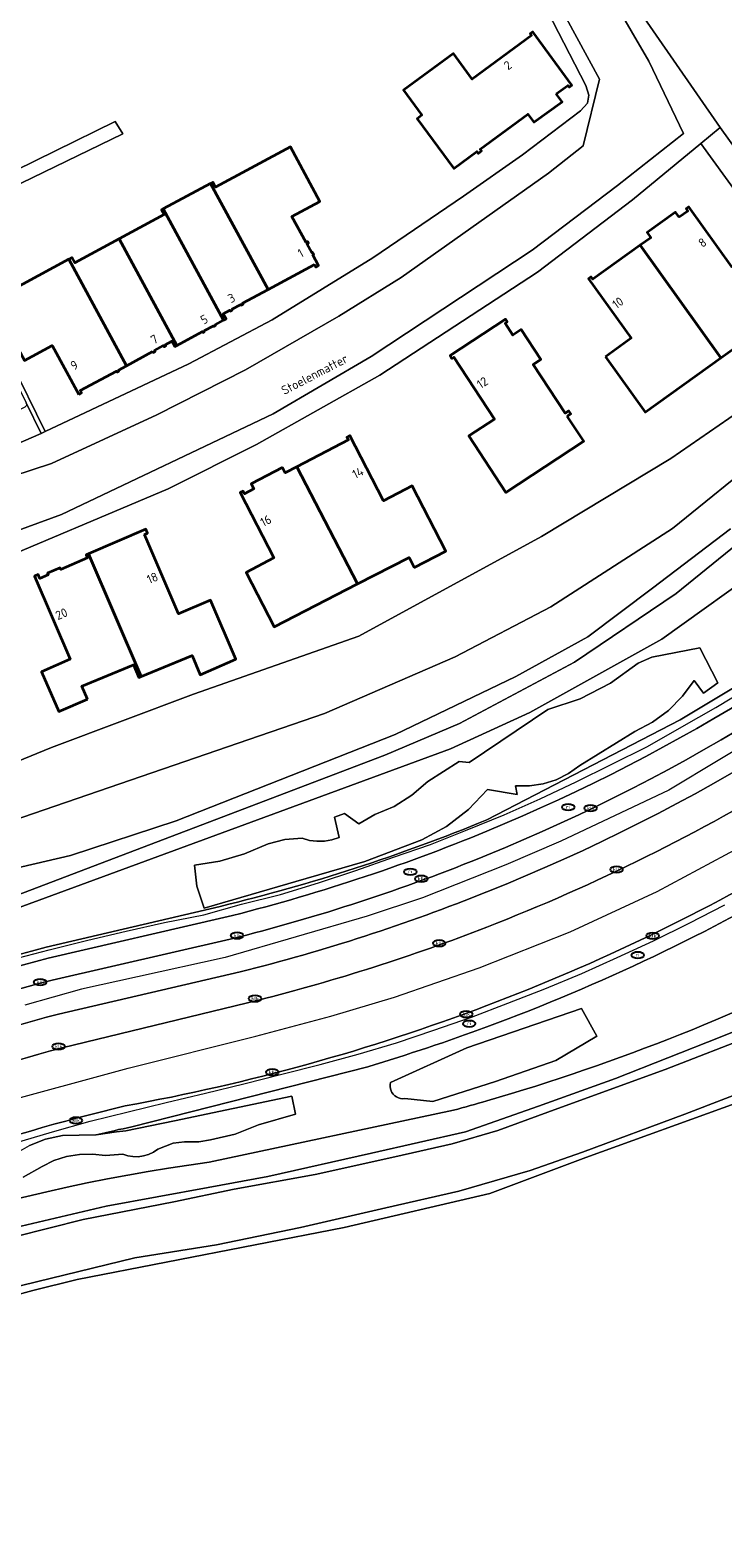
# Model space of a CAD drawing. Header units: metres. Extents: x 103671 to 105190, y 427150 to 429171.
# Tile 221 of 256: x 104454 to 104524, y 428291 to 428443. Entities that reach past the tile are written whole.
import ezdxf
from ezdxf.enums import TextEntityAlignment as Align

# ---------------------------------------------------------------- set-up
doc = ezdxf.new("R2010")
doc.units = ezdxf.units.M
for name, color, linetype, lineweight in [('B-WE-GR-BEPLANTING_CULTUUR_HEESTERS-GV', 253, 'Continuous', 18), ('B-WE-GR-BEPLANTING_CULTUUR_VASTE PLANTENVAK-GV', 253, 'Continuous', 18), ('B-WE-IE-MEUBILAIR-S', 253, 'Continuous', 25), ('B-WE-IE-TERREINAFSCHEIDING_KUNSTMATIG_HEKWERK-G', 253, 'IE-TERREINAFSCHEIDING_KUNSTMATIG-SO', 18), ('B-WE-KW-KUNSTWERK_GELUIDSWERING_SCHERM-G', 253, 'Continuous', 18), ('B-WE-OG-BEBOUWING-GV', 253, 'Continuous', 35), ('B-WE-OG-BEBOUWING-T18', 7, 'Continuous', 18), ('B-WE-OG-TERREIN_BEGROEID-GV', 253, 'Continuous', 18), ('B-WE-OG-TERREIN_ERF-GV', 253, 'Continuous', 18), ('B-WE-OG-TERREIN_OEVER-GV', 253, 'Continuous', 18), ('B-WE-OG-TERREIN_ONBEGROEID_ZAND-GV', 253, 'Continuous', 18), ('B-WE-OG-TOPOGRAFIE-T18', 7, 'Continuous', 18), ('B-WE-OG-WATER_SLOOT-GV', 253, 'Continuous', 18), ('B-WE-OG-WEG-GV', 253, 'Continuous', 18), ('B-WE-VH-GESLOTENVERHARDING_ASFALT-GV', 253, 'Continuous', 18), ('B-WE-VH-ONVERHARD_ZAND-GV', 253, 'Continuous', 18), ('B-WE-VH-OPENVERHARDING-GV', 253, 'Continuous', 18), ('B-WE-VH-OPENVERHARDING_BETONSTRAATSTEEN-GV', 253, 'Continuous', 18), ('B-WE-VH-OPENVERHARDING_TEGEL-GV', 253, 'Continuous', 18), ('B-WE-VW-MARKERING_PICTOGRAM-G', 253, 'Continuous', 18)]:
    doc.layers.add(name, color=color, linetype=linetype, lineweight=lineweight)
doc.styles.add('NLCS-ISO', font='NLCS-ISO.ttf')
doc.styles.add('NLCS-ISO-M500-T18', font='NLCS-ISO.ttf', dxfattribs={"height": 0.9})
doc.linetypes.add('IE-TERREINAFSCHEIDING_KUNSTMATIG-SO', pattern='A,4,[82,NLCS.SHX,S=0.75,R=90,X=0,Y=0],4,-2', length=10)

# ---------------------------------------------------------------- blocks, each defined once
blk = doc.blocks.new('SIE-MEUBILAIR_PUT_KOLK-SO')
blk.add_ellipse((0, 0), major_axis=(1.25, 0), ratio=0.54)
at = {"style": 'NLCS-ISO'}
blk.add_text('klk', height=0.75, dxfattribs=at).set_placement((0.03, 0), align=Align.MIDDLE_CENTER)
blk = doc.blocks.new('SIE-MEUBILAIR_PUT_RIOOLPUT-SO')
blk.add_ellipse((0, 0), major_axis=(1.25, 0), ratio=0.54)
at = {"style": 'NLCS-ISO'}
blk.add_text('ri', height=0.75, dxfattribs=at).set_placement((-0.04, 0.07), align=Align.MIDDLE_CENTER)

msp = doc.modelspace()

# ---------------------------------------------------------------- linework, layer by layer
at = {"layer": 'B-WE-GR-BEPLANTING_CULTUUR_HEESTERS-GV', "flags": 128}
for points in [[(104515.294, 428379.029), (104512.501, 428376.997), (104509.429, 428375.419), (104506.15, 428374.334), (104498.211, 428368.973), (104497.197, 428369.075), (104494.034, 428367.072), (104492.45, 428365.673), (104490.66, 428364.55), (104488.711, 428363.733), (104487.087, 428362.778), (104485.651, 428363.838), (104484.636, 428363.462), (104485.085, 428361.413), (104484.362, 428361.169), (104483.61, 428361.036), (104482.847, 428361.018), (104482.089, 428361.114), (104481.355, 428361.324), (104479.617, 428361.194), (104477.923, 428360.78), (104475.548, 428359.747), (104473.061, 428359.022), (104470.503, 428358.619), (104470.733, 428356.504), (104471.461, 428354.275), (104481.751, 428357.264), (104487.677, 428358.991), (104493.453, 428361.17), (104495.918, 428362.516), (104498.146, 428364.225), (104500.086, 428366.255), (104503.081, 428365.759), (104502.91, 428366.625), (104504.304, 428366.614), (104505.683, 428366.82), (104507.013, 428367.237), (104508.262, 428367.857), (104509.4, 428368.663), (104514.963, 428372.126), (104516.731, 428373.06), (104518.338, 428374.25), (104519.749, 428375.667), (104520.93, 428377.28), (104521.87, 428375.972), (104523.329, 428377.028), (104521.512, 428380.573), (104516.652, 428379.605)], [(104509.556, 428344.146), (104497.986, 428340.145), (104490.292, 428336.666), (104490.249, 428336.456), (104490.242, 428336.242), (104490.27, 428336.03), (104490.334, 428335.825), (104490.43, 428335.634), (104490.556, 428335.461), (104490.71, 428335.312), (104490.886, 428335.19), (104491.08, 428335.099), (104491.286, 428335.041), (104491.499, 428335.019), (104491.713, 428335.032), (104494.542, 428334.745), (104500.892, 428336.746), (104506.976, 428338.877), (104511.095, 428341.347)]]:
    msp.add_lwpolyline(points, close=True, dxfattribs=at)
msp.add_lwpolyline([(104453.195, 428327.079), (104455.101, 428328.179), (104456.296, 428328.764), (104457.562, 428329.172), (104458.874, 428329.393), (104460.204, 428329.424), (104461.525, 428329.264), (104463.245, 428329.417), (104463.754, 428329.252), (104464.282, 428329.165), (104464.817, 428329.159), (104465.347, 428329.234), (104465.86, 428329.387), (104466.343, 428329.616), (104466.787, 428329.915), (104468.325, 428330.513), (104469.494, 428330.654), (104470.932, 428330.653), (104472.114, 428330.861), (104474.598, 428331.419), (104476.965, 428332.374), (104480.704, 428333.462), (104480.337, 428335.29), (104468.47, 428332.774), (104463.565, 428331.78), (104462.62, 428331.66), (104460.58, 428331.367), (104460.546, 428331.362), (104457.177, 428331.304), (104455.469, 428330.917), (104453.839, 428330.276)], dxfattribs=at)
at = {"layer": 'B-WE-GR-BEPLANTING_CULTUUR_VASTE PLANTENVAK-GV', "flags": 128}
msp.add_lwpolyline([(104453.524, 428405.055), (104453.377, 428404.89), (104450.061, 428403.279), (104449.794, 428402.999), (104449.83, 428402.608), (104450.898, 428400.429), (104455.005, 428402.223), (104453.512, 428405.312)], close=True, dxfattribs=at)
at = {"layer": 'B-WE-IE-TERREINAFSCHEIDING_KUNSTMATIG_HEKWERK-G', "flags": 128}
msp.add_lwpolyline([(104463.596, 428351.943), (104467.481, 428352.808)], dxfattribs=at)
at = {"layer": 'B-WE-KW-KUNSTWERK_GELUIDSWERING_SCHERM-G', "flags": 128}
for points in [[(104523.122, 428374.527), (104526.531, 428376.587)], [(104519.675, 428372.568), (104523.122, 428374.527)], [(104516.217, 428370.602), (104519.675, 428372.568)], [(104512.572, 428368.791), (104516.217, 428370.602)], [(104509.018, 428367.038), (104512.572, 428368.791)], [(104505.388, 428365.319), (104509.018, 428367.038)], [(104501.761, 428363.693), (104505.388, 428365.319)], [(104498.033, 428362.187), (104501.761, 428363.693)], [(104494.334, 428360.699), (104498.033, 428362.187)], [(104490.587, 428359.415), (104494.334, 428360.699)], [(104486.773, 428358.073), (104490.587, 428359.415)], [(104482.996, 428356.839), (104486.773, 428358.073)], [(104475.255, 428354.653), (104479.182, 428355.657)], [(104479.182, 428355.657), (104482.996, 428356.839)], [(104471.428, 428353.595), (104475.255, 428354.653)], [(104520.415, 428352.752), (104524.017, 428354.598)], [(104467.481, 428352.808), (104471.428, 428353.595)], [(104516.832, 428350.977), (104520.415, 428352.752)], [(104455.832, 428350.071), (104459.726, 428351.02)], [(104459.726, 428351.02), (104463.596, 428351.943)], [(104513.169, 428349.265), (104516.832, 428350.977)], [(104451.961, 428349.035), (104455.832, 428350.071)], [(104509.582, 428347.664), (104513.169, 428349.265)], [(104505.858, 428346.111), (104509.582, 428347.664)], [(104502.113, 428344.654), (104505.858, 428346.111)], [(104494.639, 428341.936), (104498.464, 428343.268)], [(104498.464, 428343.268), (104502.113, 428344.654)], [(104490.876, 428340.674), (104494.639, 428341.936)], [(104487.011, 428339.514), (104490.876, 428340.674)], [(104483.189, 428338.47), (104487.011, 428339.514)], [(104475.488, 428336.521), (104479.314, 428337.498)], [(104479.314, 428337.498), (104483.189, 428338.47)], [(104467.635, 428334.642), (104471.615, 428335.592)], [(104471.615, 428335.592), (104475.488, 428336.521)], [(104463.808, 428333.674), (104467.635, 428334.642)], [(104456.165, 428331.683), (104459.978, 428332.737)], [(104459.978, 428332.737), (104463.808, 428333.674)], [(104448.516, 428329.398), (104456.165, 428331.683)]]:
    msp.add_lwpolyline(points, dxfattribs=at)
at = {"layer": 'B-WE-OG-BEBOUWING-GV', "flags": 128}
for points in [[(104507.018, 428436.528), (104508.178, 428437.379), (104508.305, 428437.205), (104508.601, 428437.422), (104504.66, 428442.793), (104504.388, 428442.593), (104504.519, 428442.414), (104498.532, 428438.021), (104496.635, 428440.606), (104491.593, 428436.907), (104493.455, 428434.369), (104492.98, 428434.021), (104496.667, 428428.994), (104498.995, 428430.703), (104499.133, 428430.515), (104499.472, 428430.764), (104499.334, 428430.951), (104504.151, 428434.485), (104504.761, 428433.654), (104507.599, 428435.736)], [(104482.608, 428419.295), (104482.75, 428419.033), (104483.019, 428419.179), (104482.429, 428420.268), (104482.528, 428420.322), (104482.421, 428420.52), (104482.324, 428420.467), (104481.84, 428421.362), (104481.998, 428421.447), (104481.913, 428421.605), (104481.754, 428421.52), (104480.336, 428424.142), (104483.151, 428425.666), (104480.169, 428431.177), (104472.626, 428427.096), (104472.348, 428427.609), (104472.117, 428427.484), (104477.919, 428416.758)], [(104474.25, 428414.773), (104475.158, 428415.264), (104475.21, 428415.168), (104475.4, 428415.271), (104475.348, 428415.367), (104477.919, 428416.758), (104472.117, 428427.484), (104467.342, 428424.901), (104473.423, 428413.662), (104473.676, 428413.798), (104473.398, 428414.312), (104474.063, 428414.671), (104474.109, 428414.586), (104474.296, 428414.687)], [(104471.538, 428412.526), (104471.489, 428412.615), (104472.404, 428413.11), (104472.452, 428413.02), (104472.63, 428413.117), (104472.582, 428413.206), (104473.423, 428413.662), (104467.342, 428424.901), (104467.179, 428424.812), (104467.434, 428424.34), (104462.874, 428421.873), (104468.699, 428411.106), (104471.304, 428412.515), (104471.352, 428412.425)], [(104519.437, 428424.057), (104519.061, 428424.581), (104516.177, 428422.513), (104516.553, 428421.989), (104515.498, 428421.233), (104523.641, 428409.875), (104531.303, 428415.365), (104527.327, 428420.911), (104524.747, 428419.061), (104520.409, 428425.112), (104520.138, 428424.918), (104520.308, 428424.681)], [(104466.271, 428410.488), (104466.326, 428410.386), (104466.526, 428410.494), (104466.464, 428410.609), (104467.362, 428411.095), (104467.424, 428410.98), (104467.605, 428411.078), (104467.55, 428411.18), (104468.211, 428411.537), (104468.502, 428410.999), (104468.699, 428411.106), (104462.874, 428421.873), (104458.409, 428419.457), (104458.116, 428419.998), (104457.806, 428419.831), (104463.633, 428409.06)], [(104511.974, 428409.972), (104515.979, 428404.385), (104523.641, 428409.875), (104515.498, 428421.233), (104510.714, 428417.804), (104510.545, 428418.04), (104510.265, 428417.84), (104514.571, 428411.834)], [(104458.811, 428406.169), (104459.085, 428406.317), (104458.96, 428406.549), (104462.614, 428408.527), (104462.677, 428408.412), (104462.869, 428408.516), (104462.814, 428408.617), (104463.633, 428409.06), (104457.806, 428419.831), (104450.05, 428415.635), (104453.32, 428409.591), (104456.135, 428411.114)], [(104508.117, 428403.976), (104508.47, 428404.208), (104508.282, 428404.493), (104507.929, 428404.261), (104504.681, 428409.2), (104505.441, 428409.699), (104503.462, 428412.707), (104502.634, 428412.162), (104501.849, 428413.355), (104502.058, 428413.493), (104501.885, 428413.756), (104496.302, 428410.084), (104496.485, 428409.806), (104496.668, 428409.926), (104500.778, 428403.678), (104498.175, 428401.965), (104501.93, 428396.256), (104509.793, 428401.428)], [(104492.685, 428388.67), (104495.869, 428390.316), (104492.457, 428396.918), (104489.577, 428395.429), (104486.176, 428402.007), (104485.883, 428401.856), (104486.035, 428401.562), (104480.817, 428398.865), (104486.942, 428387.015), (104492.149, 428389.706)], [(104479.362, 428398.78), (104476.202, 428397.147), (104476.474, 428396.621), (104475.532, 428396.134), (104475.393, 428396.403), (104475.097, 428396.25), (104478.513, 428389.641), (104475.702, 428388.188), (104478.55, 428382.677), (104486.942, 428387.015), (104480.817, 428398.865), (104479.634, 428398.254)], [(104465.446, 428392.021), (104465.75, 428392.15), (104465.566, 428392.542), (104459.785, 428390.058), (104465.114, 428377.658), (104470.26, 428379.799), (104471.055, 428377.847), (104474.665, 428379.406), (104472.095, 428385.39), (104468.886, 428384.012)], [(104459.687, 428375.391), (104459.127, 428376.7), (104464.33, 428378.854), (104464.862, 428377.553), (104465.114, 428377.658), (104459.785, 428390.058), (104459.57, 428389.965), (104459.706, 428389.648), (104457.005, 428388.487), (104456.931, 428388.66), (104455.661, 428388.114), (104455.735, 428387.941), (104454.886, 428387.576), (104454.723, 428387.957), (104454.342, 428387.794), (104457.947, 428379.404), (104455.044, 428378.156), (104456.783, 428374.139)]]:
    msp.add_lwpolyline(points, close=True, dxfattribs=at)
at = {"layer": 'B-WE-OG-TERREIN_BEGROEID-GV', "flags": 128}
for points in [[(104500, 428363.19), (104519.521, 428373.301), (104530.192, 428379.688), (104540.094, 428386.423), (104545.231, 428390.141), (104548.572, 428392.923), (104546.845, 428395.398), (104545.987, 428394.659), (104538.922, 428389.002), (104539.569, 428387.808), (104537.691, 428386.147), (104536.11, 428387.995), (104534.794, 428391.71), (104539.928, 428396.258), (104543.751, 428399.477), (104543.893, 428399.629), (104541.78, 428402.658), (104537.886, 428397.333), (104533.162, 428393.112), (104528.478, 428389.18), (104517.683, 428381.446), (104504.332, 428374.037), (104496.322, 428370.373), (104442.434, 428350.537)], [(104529.602, 428394.568), (104519.115, 428386.07), (104508.85, 428379.123), (104497.255, 428372.916), (104489.719, 428369.716), (104430.207, 428347.066), (104410.684, 428337.528), (104384.924, 428319.542), (104367.72, 428305.151), (104359.438, 428297.153), (104359.917, 428295.724), (104361.549, 428296.875), (104363.136, 428298.095), (104364.708, 428299.338), (104366.257, 428300.6), (104368.551, 428302.546), (104369.573, 428303.448), (104369.041, 428303.971)], [(104442.434, 428350.537), (104496.322, 428370.373), (104504.332, 428374.037), (104517.683, 428381.446), (104528.478, 428389.18)], [(104455.531, 428350.34), (104473.101, 428354.45)], [(104408.945, 428308.183), (104391.542, 428297.882), (104390.259, 428297.186), (104392.934, 428295.992), (104406.058, 428303.252), (104419.702, 428310.582), (104429.171, 428314.493), (104440.978, 428318.61), (104450.667, 428321.585), (104461.567, 428324.146), (104471.874, 428326.039), (104477.89, 428327.156), (104488.35, 428329.525), (104497.845, 428331.659), (104505.229, 428334.276), (104513.011, 428337.064), (104523.553, 428341.23), (104530.799, 428344.176)], [(104487.98, 428338.253), (104464.179, 428332.188)], [(104460.58, 428331.367), (104462.62, 428331.66), (104463.565, 428331.78), (104468.47, 428332.774), (104480.337, 428335.29), (104480.704, 428333.462), (104476.965, 428332.374), (104474.598, 428331.419), (104472.114, 428330.861), (104470.932, 428330.653), (104469.494, 428330.654), (104468.325, 428330.513), (104466.787, 428329.915), (104466.343, 428329.616), (104465.86, 428329.387), (104465.347, 428329.234), (104464.817, 428329.159), (104464.282, 428329.165), (104463.754, 428329.252), (104463.245, 428329.417), (104461.525, 428329.264), (104460.204, 428329.424), (104458.874, 428329.393), (104457.562, 428329.172), (104456.296, 428328.764), (104455.101, 428328.179), (104453.195, 428327.079)], [(104496.652, 428333.855), (104471.992, 428328.61)], [(104471.992, 428328.61), (104496.652, 428333.855)]]:
    msp.add_lwpolyline(points, dxfattribs=at)
for points in [[(104515.294, 428379.029), (104516.652, 428379.605), (104521.512, 428380.573), (104523.329, 428377.028), (104521.87, 428375.972), (104520.93, 428377.28), (104519.749, 428375.667), (104518.338, 428374.25), (104516.731, 428373.06), (104514.963, 428372.126), (104509.4, 428368.663), (104508.262, 428367.857), (104507.013, 428367.237), (104505.683, 428366.82), (104504.304, 428366.614), (104502.91, 428366.625), (104503.081, 428365.759), (104500.086, 428366.255), (104498.146, 428364.225), (104495.918, 428362.516), (104493.453, 428361.17), (104487.677, 428358.991), (104481.751, 428357.264), (104471.461, 428354.275), (104470.733, 428356.504), (104470.503, 428358.619), (104473.061, 428359.022), (104475.548, 428359.747), (104477.923, 428360.78), (104479.617, 428361.194), (104481.355, 428361.324), (104482.089, 428361.114), (104482.847, 428361.018), (104483.61, 428361.036), (104484.362, 428361.169), (104485.085, 428361.413), (104484.636, 428363.462), (104485.651, 428363.838), (104487.087, 428362.778), (104488.711, 428363.733), (104490.66, 428364.55), (104492.45, 428365.673), (104494.034, 428367.072), (104497.197, 428369.075), (104498.211, 428368.973), (104506.15, 428374.334), (104509.429, 428375.419), (104512.501, 428376.997)], [(104509.556, 428344.146), (104511.095, 428341.347), (104506.976, 428338.877), (104500.892, 428336.746), (104494.542, 428334.745), (104491.713, 428335.032), (104491.499, 428335.019), (104491.286, 428335.041), (104491.08, 428335.099), (104490.886, 428335.19), (104490.71, 428335.312), (104490.556, 428335.461), (104490.43, 428335.634), (104490.334, 428335.825), (104490.27, 428336.03), (104490.242, 428336.242), (104490.249, 428336.456), (104490.292, 428336.666), (104497.986, 428340.145)]]:
    msp.add_lwpolyline(points, close=True, dxfattribs=at)
at = {"layer": 'B-WE-OG-TERREIN_BEGROEID-GV'}
for points in [[(104562.487, 428379.474, -0.0918156), (104500, 428342.266)], [(104572.912, 428372.364, -0.0968838), (104500, 428334.798)], [(104500, 428334.798, 0.0968838), (104572.912, 428372.364)], [(104473.101, 428354.45, 0.0386531), (104500, 428363.19)], [(104369.041, 428303.971, -0.1153598), (104455.531, 428350.34)], [(104500, 428342.266, -0.015896), (104487.98, 428338.253)], [(104500, 428334.798, -0.0039093), (104496.652, 428333.855)], [(104496.652, 428333.855, 0.0039093), (104500, 428334.798)], [(104464.179, 428332.188, 0.0053194), (104460.58, 428331.367)], [(104471.992, 428328.61, 0.0890881), (104408.945, 428308.183)], [(104408.945, 428308.183, -0.0890881), (104471.992, 428328.61)]]:
    msp.add_lwpolyline(points, format="xyb", dxfattribs=at)
at = {"layer": 'B-WE-OG-TERREIN_ERF-GV', "flags": 128}
for points in [[(104510.432, 428453.31), (104514.439, 428446.319), (104523.569, 428433.123), (104537.836, 428413.278), (104545.196, 428419.696), (104555.341, 428427.847), (104557.813, 428430.137), (104557.933, 428431.15), (104557.595, 428432.236), (104555.739, 428435.059), (104549.177, 428443.903), (104544.619, 428451.378), (104539.382, 428459.605), (104534.681, 428466.163), (104530.991, 428470.314), (104520.726, 428481.047), (104510.598, 428490.887), (104498.074, 428503.652), (104483.672, 428492.965), (104493.246, 428479.944)], [(104508.178, 428437.379), (104507.018, 428436.528), (104507.599, 428435.736), (104504.761, 428433.654), (104504.151, 428434.485), (104499.334, 428430.951), (104499.472, 428430.764), (104499.133, 428430.515), (104498.995, 428430.703), (104496.667, 428428.994), (104492.98, 428434.021), (104493.455, 428434.369), (104491.593, 428436.907), (104496.635, 428440.606), (104498.532, 428438.021), (104504.519, 428442.414), (104504.388, 428442.593), (104504.66, 428442.793), (104508.601, 428437.422), (104508.305, 428437.205)], [(104519.061, 428424.581), (104519.437, 428424.057), (104520.308, 428424.681), (104520.138, 428424.918), (104520.409, 428425.112), (104524.747, 428419.061), (104527.327, 428420.911), (104531.303, 428415.365), (104523.641, 428409.875), (104515.979, 428404.385), (104511.974, 428409.972), (104514.571, 428411.834), (104510.265, 428417.84), (104510.545, 428418.04), (104510.714, 428417.804), (104515.498, 428421.233), (104516.553, 428421.989), (104516.177, 428422.513)], [(104508.47, 428404.208), (104508.117, 428403.976), (104509.793, 428401.428), (104501.93, 428396.256), (104498.175, 428401.965), (104500.778, 428403.678), (104496.668, 428409.926), (104496.485, 428409.806), (104496.302, 428410.084), (104501.885, 428413.756), (104502.058, 428413.493), (104501.849, 428413.355), (104502.634, 428412.162), (104503.462, 428412.707), (104505.441, 428409.699), (104504.681, 428409.2), (104507.929, 428404.261), (104508.282, 428404.493)], [(104476.202, 428397.147), (104479.362, 428398.78), (104479.634, 428398.254), (104480.817, 428398.865), (104486.035, 428401.562), (104485.883, 428401.856), (104486.176, 428402.007), (104489.577, 428395.429), (104492.457, 428396.918), (104495.869, 428390.316), (104492.685, 428388.67), (104492.149, 428389.706), (104486.942, 428387.015), (104478.55, 428382.677), (104475.702, 428388.188), (104478.513, 428389.641), (104475.097, 428396.25), (104475.393, 428396.403), (104475.532, 428396.134), (104476.474, 428396.621)], [(104459.127, 428376.7), (104459.687, 428375.391), (104456.783, 428374.139), (104455.044, 428378.156), (104457.947, 428379.404), (104454.342, 428387.794), (104454.723, 428387.957), (104454.886, 428387.576), (104455.735, 428387.941), (104455.661, 428388.114), (104456.931, 428388.66), (104457.005, 428388.487), (104459.706, 428389.648), (104459.57, 428389.965), (104459.785, 428390.058), (104465.566, 428392.542), (104465.75, 428392.15), (104465.446, 428392.021), (104468.886, 428384.012), (104472.095, 428385.39), (104474.665, 428379.406), (104471.055, 428377.847), (104470.26, 428379.799), (104465.114, 428377.658), (104464.862, 428377.553), (104464.33, 428378.854)]]:
    msp.add_lwpolyline(points, close=True, dxfattribs=at)
for points in [[(104440.32, 428453.065), (104425.655, 428442.534), (104438.369, 428421.891), (104462.478, 428433.726), (104463.257, 428432.502), (104445.002, 428423.621), (104455.413, 428402.425), (104469.907, 428409.269), (104478.333, 428413.687), (104488.503, 428419.955), (104497.663, 428426.195), (104503.597, 428430.356), (104509.469, 428434.828), (104510.181, 428435.575), (104510.318, 428436.401), (104510.002, 428437.369), (104506.128, 428444.875)], [(104535.838, 428411.896), (104521.617, 428431.511), (104514.709, 428425.806), (104505.128, 428418.499), (104489.213, 428408.098), (104476.758, 428401.099), (104467.83, 428396.617), (104448.534, 428388.474)], [(104450.05, 428415.635), (104457.806, 428419.831), (104458.116, 428419.998), (104458.409, 428419.457), (104462.874, 428421.873), (104467.434, 428424.34), (104467.179, 428424.812), (104467.342, 428424.901), (104472.117, 428427.484), (104472.348, 428427.609), (104472.626, 428427.096), (104480.169, 428431.177), (104483.151, 428425.666), (104480.336, 428424.142), (104481.754, 428421.52), (104481.913, 428421.605), (104481.998, 428421.447), (104481.84, 428421.362), (104482.324, 428420.467), (104482.421, 428420.52), (104482.528, 428420.322), (104482.429, 428420.268), (104483.019, 428419.179), (104482.75, 428419.033), (104482.608, 428419.295), (104477.919, 428416.758), (104475.348, 428415.367), (104475.4, 428415.271), (104475.21, 428415.168), (104475.158, 428415.264), (104474.25, 428414.773), (104474.296, 428414.687), (104474.109, 428414.586), (104474.063, 428414.671), (104473.398, 428414.312), (104473.676, 428413.798), (104473.423, 428413.662), (104472.582, 428413.206), (104472.63, 428413.117), (104472.452, 428413.02), (104472.404, 428413.11), (104471.489, 428412.615), (104471.538, 428412.526), (104471.352, 428412.425), (104471.304, 428412.515), (104468.699, 428411.106), (104468.502, 428410.999), (104468.211, 428411.537), (104467.55, 428411.18), (104467.605, 428411.078), (104467.424, 428410.98), (104467.362, 428411.095), (104466.464, 428410.609), (104466.526, 428410.494), (104466.326, 428410.386), (104466.271, 428410.488), (104463.633, 428409.06), (104462.814, 428408.617), (104462.869, 428408.516), (104462.677, 428408.412), (104462.614, 428408.527), (104458.96, 428406.549), (104459.085, 428406.317), (104458.811, 428406.169), (104456.135, 428411.114), (104453.32, 428409.591)], [(104445.411, 428366.166), (104456.072, 428370.491), (104470.383, 428375.873), (104487.092, 428381.739), (104505.521, 428391.813), (104518.584, 428399.694), (104525.407, 428404.422)]]:
    msp.add_lwpolyline(points, dxfattribs=at)
at = {"layer": 'B-WE-OG-TERREIN_OEVER-GV', "flags": 128}
for points in [[(104525.407, 428404.422), (104518.584, 428399.694), (104505.521, 428391.813), (104487.092, 428381.739), (104470.383, 428375.873), (104456.072, 428370.491), (104445.411, 428366.166)], [(104528.14, 428400.237), (104518.76, 428392.612), (104506.454, 428384.697), (104496.795, 428379.645), (104483.623, 428373.934), (104441.178, 428359.342)], [(104441.178, 428359.342), (104483.623, 428373.934), (104496.795, 428379.645), (104506.454, 428384.697), (104518.76, 428392.612), (104528.14, 428400.237)], [(104430.207, 428347.066), (104489.719, 428369.716), (104497.255, 428372.916), (104508.85, 428379.123), (104519.115, 428386.07), (104529.602, 428394.568)], [(104450.578, 428357.874), (104457.973, 428359.577), (104468.634, 428363.082), (104490.751, 428371.819), (104502.946, 428377.654), (104510.205, 428381.672), (104516.725, 428386.581), (104524.616, 428392.578)], [(104524.616, 428392.578), (104516.725, 428386.581), (104510.205, 428381.672), (104502.946, 428377.654), (104490.751, 428371.819), (104468.634, 428363.082), (104457.973, 428359.577), (104450.578, 428357.874)], [(104530.799, 428344.176), (104523.553, 428341.23), (104513.011, 428337.064), (104505.229, 428334.276), (104497.845, 428331.659), (104488.35, 428329.525), (104477.89, 428327.156), (104471.874, 428326.039), (104461.567, 428324.146), (104450.667, 428321.585), (104440.978, 428318.61), (104429.171, 428314.493), (104419.702, 428310.582), (104406.058, 428303.252), (104392.934, 428295.992), (104374.404, 428279.708)], [(104387.626, 428288.952), (104392.802, 428293.217), (104413.895, 428305.975), (104417.937, 428308.522), (104420.597, 428309.916), (104423.84, 428311.485), (104427.777, 428313.121), (104433.336, 428315.227), (104441.075, 428317.957), (104448.832, 428320.2), (104459.266, 428322.803), (104468.406, 428324.607), (104474.514, 428325.887), (104482.688, 428327.348), (104490.726, 428329.137), (104496.499, 428330.445), (104501.116, 428331.82), (104507.185, 428334.032), (104518.003, 428337.957), (104527.189, 428341.551)], [(104527.783, 428336.467), (104519.994, 428333.465), (104509.676, 428329.61), (104504.364, 428327.765), (104497.173, 428325.665), (104489.804, 428323.978), (104481.182, 428322.002), (104472.704, 428320.267), (104464.47, 428318.934), (104450.237, 428315.481), (104440.848, 428312.68), (104433.344, 428310.03), (104426.087, 428307.197), (104421.9, 428305.083), (104413.279, 428300.843), (104409.035, 428298.267), (104396.755, 428290.75), (104389.243, 428285.387)], [(104397.581, 428289.209), (104420.733, 428303.358), (104423.327, 428305.045), (104426.3, 428306.532), (104431.364, 428308.488), (104438.107, 428310.994), (104446.16, 428313.46), (104454.17, 428315.636), (104458.636, 428316.746), (104485.612, 428321.99), (104500.303, 428325.427), (104509.987, 428329.09), (104525.432, 428334.675)]]:
    msp.add_lwpolyline(points, dxfattribs=at)
at = {"layer": 'B-WE-OG-TERREIN_ONBEGROEID_ZAND-GV', "flags": 128}
msp.add_lwpolyline([(104525.432, 428334.675), (104509.987, 428329.09), (104500.303, 428325.427), (104485.612, 428321.99), (104458.636, 428316.746), (104454.17, 428315.636), (104446.16, 428313.46), (104438.107, 428310.994), (104431.364, 428308.488), (104426.3, 428306.532), (104423.327, 428305.045), (104420.733, 428303.358), (104397.581, 428289.209)], dxfattribs=at)
at = {"layer": 'B-WE-OG-WATER_SLOOT-GV', "flags": 128}
for points in [[(104527.189, 428341.551), (104518.003, 428337.957), (104507.185, 428334.032), (104501.116, 428331.82), (104496.499, 428330.445), (104490.726, 428329.137), (104482.688, 428327.348), (104474.514, 428325.887), (104468.406, 428324.607), (104459.266, 428322.803), (104448.832, 428320.2), (104441.075, 428317.957), (104433.336, 428315.227), (104427.777, 428313.121), (104423.84, 428311.485), (104420.597, 428309.916), (104417.937, 428308.522), (104413.895, 428305.975), (104392.802, 428293.217), (104387.626, 428288.952)], [(104389.243, 428285.387), (104396.755, 428290.75), (104409.035, 428298.267), (104413.279, 428300.843), (104421.9, 428305.083), (104426.087, 428307.197), (104433.344, 428310.03), (104440.848, 428312.68), (104450.237, 428315.481), (104464.47, 428318.934), (104472.704, 428320.267), (104481.182, 428322.002), (104489.804, 428323.978), (104497.173, 428325.665), (104504.364, 428327.765), (104509.676, 428329.61), (104519.994, 428333.465), (104527.783, 428336.467)]]:
    msp.add_lwpolyline(points, dxfattribs=at)
at = {"layer": 'B-WE-OG-WEG-GV', "flags": 128}
for points in [[(104644.507, 428479.13), (104636.736, 428472.266), (104635.783, 428471.424), (104605.297, 428443.364), (104557.821, 428400.957), (104550.388, 428394.56), (104548.572, 428392.923), (104545.231, 428390.141), (104540.094, 428386.423), (104530.192, 428379.688), (104519.521, 428373.301), (104500, 428363.19)], [(104473.101, 428354.45), (104455.531, 428350.34)], [(104455.711, 428349.215), (104473.468, 428353.313)], [(104475.107, 428347.828), (104456.757, 428343.561)], [(104457.129, 428340.155), (104476.951, 428344.982)], [(104464.179, 428332.188), (104487.98, 428338.253)], [(104435.492, 428323.403), (104435.453, 428323.528), (104439.102, 428324.909), (104443.256, 428326.302), (104445.557, 428327.073), (104449.102, 428328.174), (104450.512, 428328.652), (104451.723, 428329.063), (104453.839, 428330.276), (104455.469, 428330.917), (104457.177, 428331.304), (104460.546, 428331.362), (104460.58, 428331.367)]]:
    msp.add_lwpolyline(points, dxfattribs=at)
at = {"layer": 'B-WE-OG-WEG-GV'}
for points in [[(104500, 428362.04, 0.08423), (104553.132, 428395.383)], [(104557.215, 428391.401, -0.0874035), (104500, 428355.899)], [(104500, 428352.349, 0.0901954), (104559.691, 428389.033)], [(104561.42, 428380.966, -0.0872692), (104500, 428344.42)], [(104500, 428342.266, 0.0918156), (104562.487, 428379.474)], [(104500, 428363.19, -0.0386531), (104473.101, 428354.45)], [(104473.468, 428353.313, 0.0372835), (104500, 428362.04)], [(104500, 428355.899, -0.0337884), (104475.107, 428347.828)], [(104476.951, 428344.982, 0.0309229), (104500, 428352.349)], [(104455.531, 428350.34, 0.1153598), (104369.041, 428303.971)], [(104382.709, 428314.053, -0.0969047), (104455.711, 428349.215)], [(104456.757, 428343.561, 0.095865), (104386.288, 428309.577)], [(104500, 428344.42, -0.0459993), (104463.505, 428334.291)], [(104487.98, 428338.253, 0.015896), (104500, 428342.266)], [(104387.986, 428306.69, -0.0950621), (104457.129, 428340.155)], [(104463.505, 428334.291, 0.1025003), (104392.362, 428300.996)], [(104460.58, 428331.367, -0.0053194), (104464.179, 428332.188)]]:
    msp.add_lwpolyline(points, format="xyb", dxfattribs=at)
at = {"layer": 'B-WE-VH-GESLOTENVERHARDING_ASFALT-GV'}
for points in [[(104554.778, 428393.845, -0.0853822), (104500, 428359.617)], [(104500, 428355.899, 0.0874035), (104557.215, 428391.401)], [(104559.691, 428389.033, -0.0901954), (104500, 428352.349)], [(104500, 428344.42, 0.0872692), (104561.42, 428380.966)], [(104500, 428359.617, -0.0358591), (104474.087, 428351.13)], [(104475.107, 428347.828, 0.0337884), (104500, 428355.899)], [(104500, 428352.349, -0.0309229), (104476.951, 428344.982)], [(104456.133, 428347.007, 0.0961793), (104384.137, 428312.293)], [(104386.288, 428309.577, -0.095865), (104456.757, 428343.561)], [(104463.505, 428334.291, 0.0459993), (104500, 428344.42)], [(104457.129, 428340.155, 0.0950621), (104387.986, 428306.69)], [(104392.362, 428300.996, -0.1025003), (104463.505, 428334.291)]]:
    msp.add_lwpolyline(points, format="xyb", dxfattribs=at)
at = {"layer": 'B-WE-VH-GESLOTENVERHARDING_ASFALT-GV', "flags": 128}
for points in [[(104474.087, 428351.13), (104456.133, 428347.007)], [(104456.757, 428343.561), (104475.107, 428347.828)], [(104476.951, 428344.982), (104457.129, 428340.155)]]:
    msp.add_lwpolyline(points, dxfattribs=at)
at = {"layer": 'B-WE-VH-ONVERHARD_ZAND-GV', "flags": 128}
msp.add_lwpolyline([(104521.617, 428431.511), (104535.838, 428411.896), (104537.836, 428413.278), (104523.569, 428433.123)], close=True, dxfattribs=at)
at = {"layer": 'B-WE-VH-OPENVERHARDING-GV', "flags": 128}
msp.add_lwpolyline([(104455.413, 428402.425), (104445.002, 428423.621), (104444.452, 428423.115), (104444.682, 428423.125), (104444.86, 428422.964), (104453.512, 428405.312), (104455.005, 428402.223)], close=True, dxfattribs=at)
at = {"layer": 'B-WE-VH-OPENVERHARDING_BETONSTRAATSTEEN-GV', "flags": 128}
for points in [[(104338.405, 428331.702), (104347.685, 428339.358), (104360.237, 428348.848), (104370.344, 428355.854), (104383.263, 428363.591), (104396.894, 428370.836), (104408.196, 428376.501), (104432.757, 428385.573), (104447.861, 428390.669), (104457.081, 428394.02), (104478.452, 428404.188), (104488.316, 428410.012), (104504.571, 428420.739), (104513.204, 428427.281), (104519.856, 428432.512), (104516.351, 428439.823), (104501.851, 428464.774)], [(104504.515, 428450.668), (104511.385, 428438.002), (104509.714, 428431.279), (104506.229, 428428.51), (104491.341, 428417.989), (104485.066, 428414.08), (104475.629, 428408.659), (104466.678, 428404.089), (104456.043, 428399.181), (104452.142, 428397.891), (104446.884, 428395.839), (104438.164, 428392.761), (104429.313, 428389.796), (104421.388, 428387.224), (104414.724, 428385.021), (104398.177, 428377.357), (104388.621, 428372.54), (104382.304, 428369.124), (104376.234, 428365.263), (104364.364, 428358.029), (104350.951, 428348.785), (104346.505, 428345.289)]]:
    msp.add_lwpolyline(points, dxfattribs=at)
at = {"layer": 'B-WE-VH-OPENVERHARDING_TEGEL-GV', "flags": 128}
for points in [[(104501.851, 428464.774), (104516.351, 428439.823), (104519.856, 428432.512), (104513.204, 428427.281), (104504.571, 428420.739), (104488.316, 428410.012), (104478.452, 428404.188), (104457.081, 428394.02), (104447.861, 428390.669)], [(104506.128, 428444.875), (104510.002, 428437.369), (104510.318, 428436.401), (104510.181, 428435.575), (104509.469, 428434.828), (104503.597, 428430.356), (104497.663, 428426.195), (104488.503, 428419.955), (104478.333, 428413.687), (104469.907, 428409.269), (104455.413, 428402.425), (104455.005, 428402.223), (104450.898, 428400.429), (104452.142, 428397.891), (104456.043, 428399.181), (104466.678, 428404.089), (104475.629, 428408.659), (104485.066, 428414.08), (104491.341, 428417.989), (104506.229, 428428.51), (104509.714, 428431.279), (104511.385, 428438.002), (104504.515, 428450.668)], [(104448.534, 428388.474), (104467.83, 428396.617), (104476.758, 428401.099), (104489.213, 428408.098), (104505.128, 428418.499), (104514.709, 428425.806), (104521.617, 428431.511), (104523.569, 428433.123), (104514.439, 428446.319)], [(104445.002, 428423.621), (104463.257, 428432.502), (104462.478, 428433.726), (104438.369, 428421.891)], [(104473.468, 428353.313), (104455.711, 428349.215)], [(104456.133, 428347.007), (104474.087, 428351.13)]]:
    msp.add_lwpolyline(points, dxfattribs=at)
at = {"layer": 'B-WE-VH-OPENVERHARDING_TEGEL-GV'}
for points in [[(104553.132, 428395.383, -0.08423), (104500, 428362.04)], [(104500, 428359.617, 0.0853822), (104554.778, 428393.845)], [(104500, 428362.04, -0.0372835), (104473.468, 428353.313)], [(104474.087, 428351.13, 0.0358591), (104500, 428359.617)], [(104455.711, 428349.215, 0.0969047), (104382.709, 428314.053)], [(104384.137, 428312.293, -0.0961793), (104456.133, 428347.007)]]:
    msp.add_lwpolyline(points, format="xyb", dxfattribs=at)
at = {"layer": 'B-WE-VW-MARKERING_PICTOGRAM-G', "flags": 128}
for points in [[(104533.745, 428375.396), (104523.536, 428369.28)], [(104523.536, 428369.28), (104518.385, 428366.194)], [(104518.385, 428366.194), (104507.484, 428361.049)], [(104507.484, 428361.049), (104501.939, 428358.627)], [(104517.184, 428355.955), (104526.868, 428361.14)], [(104501.939, 428358.627), (104493.524, 428355.303)], [(104508.426, 428351.865), (104517.184, 428355.955)], [(104493.524, 428355.303), (104487.94, 428353.47)], [(104487.94, 428353.47), (104473.597, 428349.295)], [(104499.246, 428348.249), (104508.426, 428351.865)], [(104473.597, 428349.295), (104464.741, 428347.332)], [(104490.695, 428345.281), (104499.246, 428348.249)], [(104464.741, 428347.332), (104459.078, 428346.077)], [(104459.078, 428346.077), (104453.353, 428344.455)], [(104484.262, 428343.347), (104490.695, 428345.281)], [(104476.68, 428341.335), (104484.262, 428343.347)], [(104463.792, 428338.111), (104476.68, 428341.335)], [(104450.308, 428334.431), (104463.792, 428338.111)]]:
    msp.add_lwpolyline(points, dxfattribs=at)

# ---------------------------------------------------------------- block references
at = {"layer": 'B-WE-IE-MEUBILAIR-S', "xscale": 0.5, "yscale": 0.5, "zscale": 0.5}
for name, p in [('SIE-MEUBILAIR_PUT_RIOOLPUT-SO', (104508.22, 428364.46)), ('SIE-MEUBILAIR_PUT_KOLK-SO', (104510.478, 428364.374)), ('SIE-MEUBILAIR_PUT_KOLK-SO', (104513.107, 428358.169)), ('SIE-MEUBILAIR_PUT_RIOOLPUT-SO', (104492.284, 428357.943)), ('SIE-MEUBILAIR_PUT_KOLK-SO', (104493.394, 428357.239)), ('SIE-MEUBILAIR_PUT_KOLK-SO', (104474.797, 428351.491)), ('SIE-MEUBILAIR_PUT_KOLK-SO', (104495.204, 428350.716)), ('SIE-MEUBILAIR_PUT_KOLK-SO', (104516.748, 428351.467)), ('SIE-MEUBILAIR_PUT_RIOOLPUT-SO', (104515.241, 428349.529)), ('SIE-MEUBILAIR_PUT_KOLK-SO', (104454.913, 428346.793)), ('SIE-MEUBILAIR_PUT_KOLK-SO', (104476.603, 428345.128)), ('SIE-MEUBILAIR_PUT_KOLK-SO', (104497.922, 428343.546)), ('SIE-MEUBILAIR_PUT_RIOOLPUT-SO', (104498.234, 428342.595)), ('SIE-MEUBILAIR_PUT_KOLK-SO', (104456.771, 428340.293)), ('SIE-MEUBILAIR_PUT_KOLK-SO', (104478.349, 428337.684)), ('SIE-MEUBILAIR_PUT_KOLK-SO', (104458.528, 428332.828))]:
    msp.add_blockref(name, p, dxfattribs=at)

# ---------------------------------------------------------------- texts
at = {"layer": 'B-WE-OG-BEBOUWING-T18', "style": 'NLCS-ISO-M500-T18'}
for s, rotation, p in [('2', 36.3, (104502.117, 428439.411)), ('1', 28.4, (104481.202, 428420.439)), ('8', 35.6, (104521.765, 428421.504)), ('3', 28.4, (104474.228, 428415.898)), ('10', 35.6, (104513.231, 428415.42)), ('5', 28.4, (104471.471, 428413.742)), ('7', 28.4, (104466.437, 428411.731)), ('9', 28.4, (104458.352, 428409.117)), ('12', 33.3, (104499.558, 428407.352)), ('14', 27.3, (104486.988, 428398.259)), ('16', 27.3, (104477.693, 428393.405)), ('18', 23.2, (104466.247, 428387.622)), ('20', 23.3, (104457.063, 428383.994))]:
    msp.add_text(s, height=0.9, rotation=rotation, dxfattribs=at).set_placement(p, align=Align.MIDDLE)
at = {"layer": 'B-WE-OG-TOPOGRAFIE-T18', "style": 'NLCS-ISO-M500-T18'}
msp.add_text('Stoelenmatter', height=0.9, rotation=27.5, dxfattribs=at).set_placement((104482.612, 428408.187), align=Align.MIDDLE)

doc.saveas('drawing.dxf')
